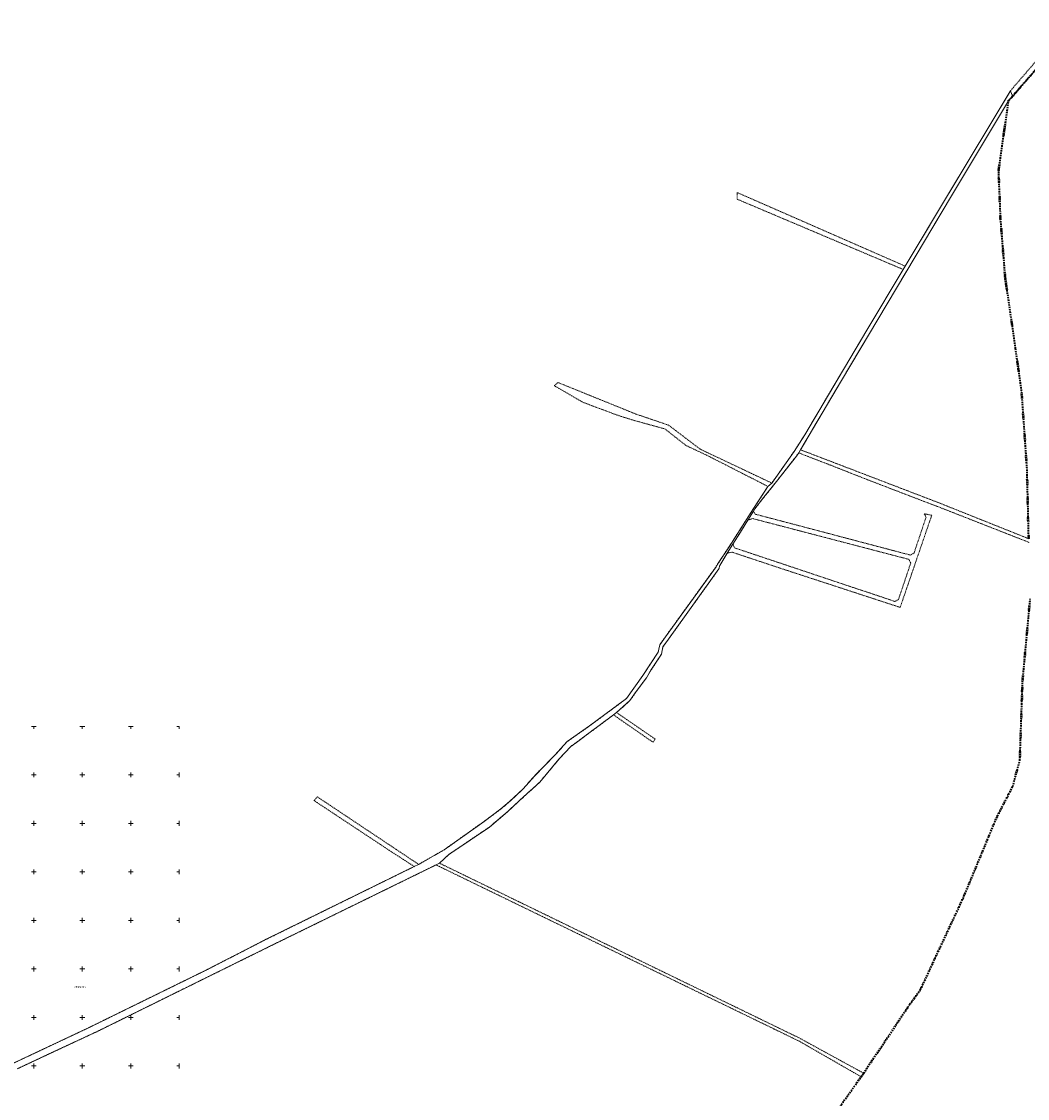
# Model space of a CAD drawing. Extents: x 6414462 to 20492237, y 5756825 to 17376351.
# Tile 123 of 127: x 6498637 to 6499674, y 5809866 to 5810976. Entities that reach past the tile are written whole.
import ezdxf
from ezdxf.enums import TextEntityAlignment as Align

# ---------------------------------------------------------------- set-up
doc = ezdxf.new("R2010")
doc.units = 0
for name, pattern in [('2324-2024 mdcp$0$KROPK2', [1, 0.05, -0.95]), ('2324-2024 mdcp$0$PRZER1-1', [1, 0.5, -0.5]), ('2324-2024 mdcp$0$PRZER3-2', [2.5, 1.5, -1]), ('Lipnica teren 1$0$HIDDEN2', [0.1875, 0.125, -0.0625])]:
    doc.linetypes.add(name, pattern=pattern)
for name, color, linetype, lineweight in [('2324-2024 mdcp$0$GESDZI', 7, 'Continuous', 18), ('2324-2024 mdcp$0$GESJAE', 7, 'Continuous', 50), ('2324-2024 mdcp$0$GESJAE_O', 7, 'Continuous', 50), ('2324-2024 mdcp$0$GESJOB', 7, 'Continuous', 35), ('2324-2024 mdcp$0$Ramka sekcyjna', 7, 'Continuous', 18)]:
    doc.layers.add(name, color=color, linetype=linetype, lineweight=lineweight)
doc.layers.add('2324-2024 mdcp$0$GESUZY', color=7, linetype='Continuous', lineweight=18, true_color=0x008000)
doc.layers.add('Lipnica teren 1$0$demontaże', color=10, linetype='Continuous')
doc.styles.add('2324-2024 mdcp$0$Arial', font='arial.ttf')

# ---------------------------------------------------------------- blocks, each defined once
blk = doc.blocks.new('2324-2024 mdcp')
at = {"layer": '2324-2024 mdcp$0$GESDZI', "color": 7, "linetype": 'Continuous', "lineweight": 18}
blk.add_lwpolyline([(6498581.51999998, 5809880.47999995), (6498706.49999998, 5809939.34999995), (6498828.95999997, 5809999.45999996), (6498888.92999998, 5810030.16999995), (6499042.13, 5810105.58), (6499046.64, 5810107.72), (6499072.95, 5810122.76), (6499114.18229998, 5810152.09141395), (6499131.42738098, 5810164.82702596), (6499140.30287098, 5810172.45981895), (6499154.41608298, 5810185.68666495), (6499165.87383998, 5810198.82331495), (6499187.10999998, 5810220.43999995), (6499199.75999998, 5810234.27999995), (6499222.65999998, 5810250.38999995), (6499260.97671998, 5810278.81945895), (6499277.76211197, 5810302.56758196), (6499293.50014798, 5810326.56647595), (6499295.17450198, 5810334.13311096), (6499300.85615598, 5810342.17156496), (6499353.105953, 5810414.532371), (6499354.743988, 5810417.042356), (6499366.568427, 5810435.161107), (6499391.85999998, 5810474.57999995), (6499406.626702, 5810497.264616), (6499410.654712, 5810500.722169), (6499433.585101, 5810533.375017), (6499444.58198698, 5810550.51903895), (6499478.88170998, 5810608.53485896), (6499508.47, 5810658.25), (6499546.02, 5810720.89), (6499548.06, 5810724.34), (6499592.82, 5810798.94), (6499656.45999998, 5810904.96999996), (6499658.75081698, 5810899.56710395), (6499654.60469198, 5810894.82352196), (6499595.83784198, 5810796.82691196), (6499482.26310998, 5810606.39781795), (6499447.96338698, 5810548.38199895), (6499440.26999998, 5810534.99999996), (6499438.45, 5810531.85), (6499435.93, 5810528.6), (6499415.49, 5810502.49), (6499412.49, 5810498.53), (6499401.088, 5810484.375), (6499392.99, 5810474.14), (6499391.6, 5810471.93), (6499385.82, 5810462.55), (6499378.16, 5810450.19), (6499370.54, 5810437.89), (6499364.73, 5810428.49), (6499356.87, 5810415.78), (6499356.10275899, 5810412.34915996), (6499304.11999998, 5810339.85999996), (6499298.44101998, 5810331.82428995), (6499296.77, 5810324.26), (6499285.97, 5810307.75), (6499281.48, 5810300.17), (6499270.91999998, 5810285.91999995), (6499264.24324298, 5810276.51063696), (6499250.63999998, 5810264.18999996), (6499247.42999998, 5810261.81999995), (6499223.55999998, 5810244.10999996), (6499209.13999998, 5810233.40999995), (6499205.93999998, 5810231.02999995), (6499203.43999998, 5810229.26999996), (6499191.22184398, 5810216.06919196), (6499171.54, 5810192.64), (6499154.79, 5810177.31), (6499138.04, 5810161.98), (6499119.65302499, 5810146.25406095), (6499077.67759199, 5810117.87933596), (6499068.14999998, 5810108.94999995), (6499064.56850298, 5810107.19991995), (6498892.64999998, 5810022.97999995), (6498714.87999998, 5809935.31999995), (6498709.55411898, 5809932.83374695), (6498670.13173898, 5809914.39657695), (6498632.97663398, 5809897.01972494)], dxfattribs=at)
at = {"layer": '2324-2024 mdcp$0$GESJAE', "color": 7, "linetype": '2324-2024 mdcp$0$KROPK2', "lineweight": 50}
for points in [[(6499451.79841998, 5809817.19019095), (6499502.68065198, 5809888.84236095), (6499505.26999998, 5809892.49999995), (6499538.30102598, 5809941.74050295), (6499552.80024598, 5809963.36431395), (6499563.93, 5809978.75), (6499583.24328827, 5810020.27443353), (6499608.65, 5810074.9), (6499642.00999998, 5810155.30999996), (6499658.82999998, 5810188.04999995), (6499666.25, 5810214.81), (6499668.71, 5810286.01), (6499669.05, 5810295.96), (6499676.89999999, 5810381.42999995)], [(6499675.40161698, 5810443.36993695), (6499673.63999998, 5810515.70999996), (6499668.07, 5810595.72), (6499661.85, 5810639.28), (6499658.38, 5810663.62), (6499651.26, 5810711.99), (6499646.43, 5810772.84), (6499644.39421698, 5810822.66287395), (6499654.60469198, 5810894.82352196), (6499658.75081698, 5810899.56710395), (6499698.56999998, 5810945.11999995)]]:
    blk.add_lwpolyline(points, dxfattribs=at)
at = {"layer": '2324-2024 mdcp$0$GESJOB', "color": 7, "linetype": '2324-2024 mdcp$0$PRZER3-2', "lineweight": 35}
for points in [[(6499451.79841998, 5809817.19019095), (6499502.68065198, 5809888.84236095), (6499505.26999998, 5809892.49999995), (6499538.30102598, 5809941.74050295), (6499552.80024598, 5809963.36431395), (6499563.93, 5809978.75), (6499583.24328827, 5810020.27443353), (6499608.65, 5810074.9), (6499642.00999998, 5810155.30999996), (6499658.82999998, 5810188.04999995), (6499666.25, 5810214.81), (6499668.71, 5810286.01), (6499669.05, 5810295.96), (6499676.89999999, 5810381.42999995)], [(6499675.40161698, 5810443.36993695), (6499673.63999998, 5810515.70999996), (6499668.07, 5810595.72), (6499661.85, 5810639.28), (6499658.38, 5810663.62), (6499651.26, 5810711.99), (6499646.43, 5810772.84), (6499644.39421698, 5810822.66287395), (6499654.60469198, 5810894.82352196), (6499658.75081698, 5810899.56710395), (6499698.56999998, 5810945.11999995)]]:
    blk.add_lwpolyline(points, dxfattribs=at)
at = {"layer": '2324-2024 mdcp$0$GESUZY', "color": 96, "linetype": '2324-2024 mdcp$0$PRZER1-1', "lineweight": 18, "true_color": 0x008000}
for points in [[(6498632.97663398, 5809897.01972494), (6498670.13173898, 5809914.39657695), (6498709.55411898, 5809932.83374695), (6498714.87999998, 5809935.31999995), (6498892.64999998, 5810022.97999995), (6499064.56850298, 5810107.19991995), (6499178.03560673, 5810052.11850492), (6499180.70502072, 5810050.8226659), (6499413.18377086, 5809937.9682958), (6499438.80527598, 5809925.53060494), (6499441.40180998, 5809924.02779294), (6499502.68065198, 5809888.84236095), (6499505.26999998, 5809892.49999995), (6499442.74229998, 5809926.71173495), (6499440.14576098, 5809928.21454595), (6499416.20943952, 5809939.84409225), (6499179.85106793, 5810054.67964168), (6499177.22183587, 5810055.95706335), (6499150.02627848, 5810069.17012094), (6499068.14999998, 5810108.94999995), (6499077.67759199, 5810117.87933596), (6499119.65302499, 5810146.25406095), (6499138.04, 5810161.98), (6499154.79, 5810177.31), (6499171.54, 5810192.64), (6499173.473738, 5810194.941914), (6499191.22184398, 5810216.06919196), (6499203.43999998, 5810229.26999996), (6499205.93999998, 5810231.02999995), (6499209.13999998, 5810233.40999995), (6499223.55999998, 5810244.10999996), (6499247.42999998, 5810261.81999995), (6499274.02999998, 5810243.37999995), (6499288.02999998, 5810233.71999995), (6499290.45999998, 5810236.81999996), (6499287.13999998, 5810239.09999995), (6499250.63999998, 5810264.18999996), (6499264.24324298, 5810276.51063696), (6499270.91999998, 5810285.91999995), (6499281.48, 5810300.17), (6499285.97, 5810307.75), (6499296.77, 5810324.26), (6499298.44101998, 5810331.82428995), (6499304.11999998, 5810339.85999996), (6499356.10275899, 5810412.34915996), (6499356.87, 5810415.78), (6499364.73, 5810428.49), (6499369.57, 5810429.54), (6499418, 5810413.44), (6499542.86, 5810372.61), (6499575.44, 5810467.62), (6499567.68, 5810469.09), (6499569.55, 5810465.6), (6499563.38, 5810447.14), (6499557.19, 5810428.61), (6499553.36, 5810426.54), (6499534.23, 5810431.58), (6499510.4, 5810437.88), (6499486.66, 5810444.14), (6499463.15, 5810450.35), (6499439.53, 5810456.58), (6499393.568, 5810468.655), (6499391.6, 5810471.93), (6499392.99, 5810474.14), (6499401.088, 5810484.375), (6499412.49, 5810498.53), (6499415.49, 5810502.49), (6499435.93, 5810528.6), (6499438.45, 5810531.85), (6499442.25, 5810530.32), (6499471.34, 5810519.1), (6499494.681575, 5810509.92927), (6499510.45999998, 5810503.72999996), (6499574.18999998, 5810479.23999995), (6499580.19999998, 5810477.04999996), (6499676.11, 5810439.44)], [(6499675.40161698, 5810443.36993695), (6499581.77999998, 5810480.79999995), (6499440.26999998, 5810534.99999996), (6499447.96338698, 5810548.38199895), (6499482.26310998, 5810606.39781795), (6499549.80028204, 5810719.63640774), (6499551.61567069, 5810722.68024336), (6499595.83784198, 5810796.82691196), (6499616.80988392, 5810831.79882241), (6499654.60469198, 5810894.82352196), (6499658.75081698, 5810899.56710395), (6499698.56999998, 5810945.11999995)], [(6499893.83792198, 5811180.48516895), (6499656.45999998, 5810904.96999996), (6499592.82, 5810798.94), (6499548.06, 5810724.34), (6499374.99, 5810800.15), (6499374.77, 5810793.37), (6499546.02, 5810720.89), (6499508.47, 5810658.25), (6499478.88170998, 5810608.53485896), (6499444.58198698, 5810550.51903895), (6499433.585101, 5810533.375017), (6499410.654712, 5810500.722169), (6499336.74999998, 5810535.67999996), (6499304.19999998, 5810560.44999996), (6499270.59999998, 5810571.82999996), (6499190.09999998, 5810604.44999995), (6499186.35999998, 5810601.12999995), (6499215.90999998, 5810583.99999996), (6499251.83874998, 5810570.56366095), (6499268.14099498, 5810565.43622695), (6499300.50673798, 5810556.54930796), (6499322.12868698, 5810539.48279695), (6499343.66665798, 5810529.37847995), (6499406.626702, 5810497.264616), (6499391.85999998, 5810474.57999995), (6499366.568427, 5810435.161107), (6499354.743988, 5810417.042356), (6499353.105953, 5810414.532371), (6499327.99005473, 5810379.74933361), (6499300.85615598, 5810342.17156496), (6499295.17450198, 5810334.13311096), (6499293.50014798, 5810326.56647595), (6499279.22334438, 5810304.7958118), (6499277.76211197, 5810302.56758196), (6499260.97671998, 5810278.81945895), (6499222.65999998, 5810250.38999995), (6499199.75999998, 5810234.27999995), (6499187.10999998, 5810220.43999995), (6499165.87383998, 5810198.82331495), (6499154.41608298, 5810185.68666495), (6499140.30287098, 5810172.45981895), (6499131.42738098, 5810164.82702596), (6499114.18229998, 5810152.09141395), (6499072.95, 5810122.76), (6499046.64, 5810107.72), (6499023.57, 5810123.1), (6498942.35, 5810177.26), (6498938.71059898, 5810173.61763295), (6499018.47999998, 5810120.78999995), (6499042.13, 5810105.58), (6498888.92999998, 5810030.16999995), (6498828.95999997, 5809999.45999996), (6498706.49999998, 5809939.34999995), (6498581.51999998, 5809880.47999995)]]:
    blk.add_lwpolyline(points, dxfattribs=at)
blk.add_lwpolyline([(6499385.82, 5810462.55), (6499390.77, 5810464.19), (6499437.29, 5810452.03), (6499460.83, 5810445.89), (6499484.84, 5810439.62), (6499508.96, 5810433.31), (6499532.74, 5810427.1), (6499551.9, 5810422.09), (6499553.7, 5810418.19), (6499547.482, 5810399.629), (6499541.105, 5810380.783), (6499537.512, 5810378.696), (6499519.111, 5810384.938), (6499494.38, 5810393.12), (6499469.54, 5810401.42), (6499444.89, 5810409.66), (6499420.2, 5810417.92), (6499372.2, 5810433.95), (6499370.54, 5810437.89), (6499378.16, 5810450.19)], close=True, dxfattribs=at)
at = {"layer": '2324-2024 mdcp$0$Ramka sekcyjna', "color": 7, "linetype": 'Continuous', "lineweight": 18, "flags": 128}
for points in [[(6498652.5, 5810250), (6498647.5, 5810250)], [(6498650, 5810250), (6498650, 5810247.5)], [(6498702.5, 5810250), (6498697.5, 5810250)], [(6498700, 5810250), (6498700, 5810247.5)], [(6498752.5, 5810250), (6498747.5, 5810250)], [(6498750, 5810250), (6498750, 5810247.5)], [(6498800, 5810250), (6498797.5, 5810250)], [(6498800, 5810250), (6498800, 5810247.5)], [(6498652.5, 5810200), (6498647.5, 5810200)], [(6498650, 5810197.5), (6498650, 5810202.5)], [(6498702.5, 5810200), (6498697.5, 5810200)], [(6498700, 5810197.5), (6498700, 5810202.5)], [(6498752.5, 5810200), (6498747.5, 5810200)], [(6498750, 5810197.5), (6498750, 5810202.5)], [(6498800, 5810200), (6498797.5, 5810200)], [(6498800, 5810197.5), (6498800, 5810202.5)], [(6498650, 5810147.5), (6498650, 5810152.5)], [(6498700, 5810147.5), (6498700, 5810152.5)], [(6498750, 5810147.5), (6498750, 5810152.5)], [(6498800, 5810147.5), (6498800, 5810152.5)], [(6498652.5, 5810150), (6498647.5, 5810150)], [(6498702.5, 5810150), (6498697.5, 5810150)], [(6498752.5, 5810150), (6498747.5, 5810150)], [(6498800, 5810150), (6498797.5, 5810150)], [(6498652.5, 5810100), (6498647.5, 5810100)], [(6498650, 5810097.5), (6498650, 5810102.5)], [(6498702.5, 5810100), (6498697.5, 5810100)], [(6498700, 5810097.5), (6498700, 5810102.5)], [(6498752.5, 5810100), (6498747.5, 5810100)], [(6498750, 5810097.5), (6498750, 5810102.5)], [(6498800, 5810100), (6498797.5, 5810100)], [(6498800, 5810097.5), (6498800, 5810102.5)], [(6498650, 5810047.5), (6498650, 5810052.5)], [(6498700, 5810047.5), (6498700, 5810052.5)], [(6498750, 5810047.5), (6498750, 5810052.5)], [(6498800, 5810047.5), (6498800, 5810052.5)], [(6498652.5, 5810050), (6498647.5, 5810050)], [(6498702.5, 5810050), (6498697.5, 5810050)], [(6498752.5, 5810050), (6498747.5, 5810050)], [(6498800, 5810050), (6498797.5, 5810050)], [(6498652.5, 5810000), (6498647.5, 5810000)], [(6498652.5, 5810000), (6498647.5, 5810000)], [(6498650, 5810000), (6498650, 5810002.5)], [(6498650, 5810000), (6498650, 5809997.5)], [(6498702.5, 5810000), (6498697.5, 5810000)], [(6498702.5, 5810000), (6498697.5, 5810000)], [(6498700, 5810000), (6498700, 5810002.5)], [(6498700, 5810000), (6498700, 5809997.5)], [(6498752.5, 5810000), (6498747.5, 5810000)], [(6498752.5, 5810000), (6498747.5, 5810000)], [(6498750, 5810000), (6498750, 5810002.5)], [(6498750, 5810000), (6498750, 5809997.5)], [(6498800, 5810000), (6498797.5, 5810000)], [(6498800, 5810000), (6498797.5, 5810000)], [(6498800, 5810000), (6498800, 5810002.5)], [(6498800, 5810000), (6498800, 5809997.5)], [(6498650, 5809947.5), (6498650, 5809952.5)], [(6498700, 5809947.5), (6498700, 5809952.5)], [(6498750, 5809947.5), (6498750, 5809952.5)], [(6498800, 5809947.5), (6498800, 5809952.5)], [(6498652.5, 5809950), (6498647.5, 5809950)], [(6498702.5, 5809950), (6498697.5, 5809950)], [(6498752.5, 5809950), (6498747.5, 5809950)], [(6498800, 5809950), (6498797.5, 5809950)], [(6498652.5, 5809900), (6498647.5, 5809900)], [(6498650, 5809897.5), (6498650, 5809902.5)], [(6498702.5, 5809900), (6498697.5, 5809900)], [(6498700, 5809897.5), (6498700, 5809902.5)], [(6498752.5, 5809900), (6498747.5, 5809900)], [(6498750, 5809897.5), (6498750, 5809902.5)], [(6498800, 5809900), (6498797.5, 5809900)], [(6498800, 5809897.5), (6498800, 5809902.5)]]:
    blk.add_lwpolyline(points, dxfattribs=at)
at = {"layer": '2324-2024 mdcp$0$GESJAE_O', "color": 7, "linetype": 'Continuous', "lineweight": 0, "style": '2324-2024 mdcp$0$Arial'}
blk.add_text('Arkusz nr 1', height=1.75, dxfattribs=at).set_placement((6498697.90794298, 5809980.696144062), align=Align.CENTER)
blk = doc.blocks.new('Lipnica teren 1')
at = {"layer": 'Lipnica teren 1$0$demontaże', "linetype": 'Lipnica teren 1$0$HIDDEN2'}
blk.add_blockref('2324-2024 mdcp', (0, 0), dxfattribs=at)

msp = doc.modelspace()

# ---------------------------------------------------------------- block references
msp.add_blockref('Lipnica teren 1', (0, 0))

doc.saveas('drawing.dxf')
